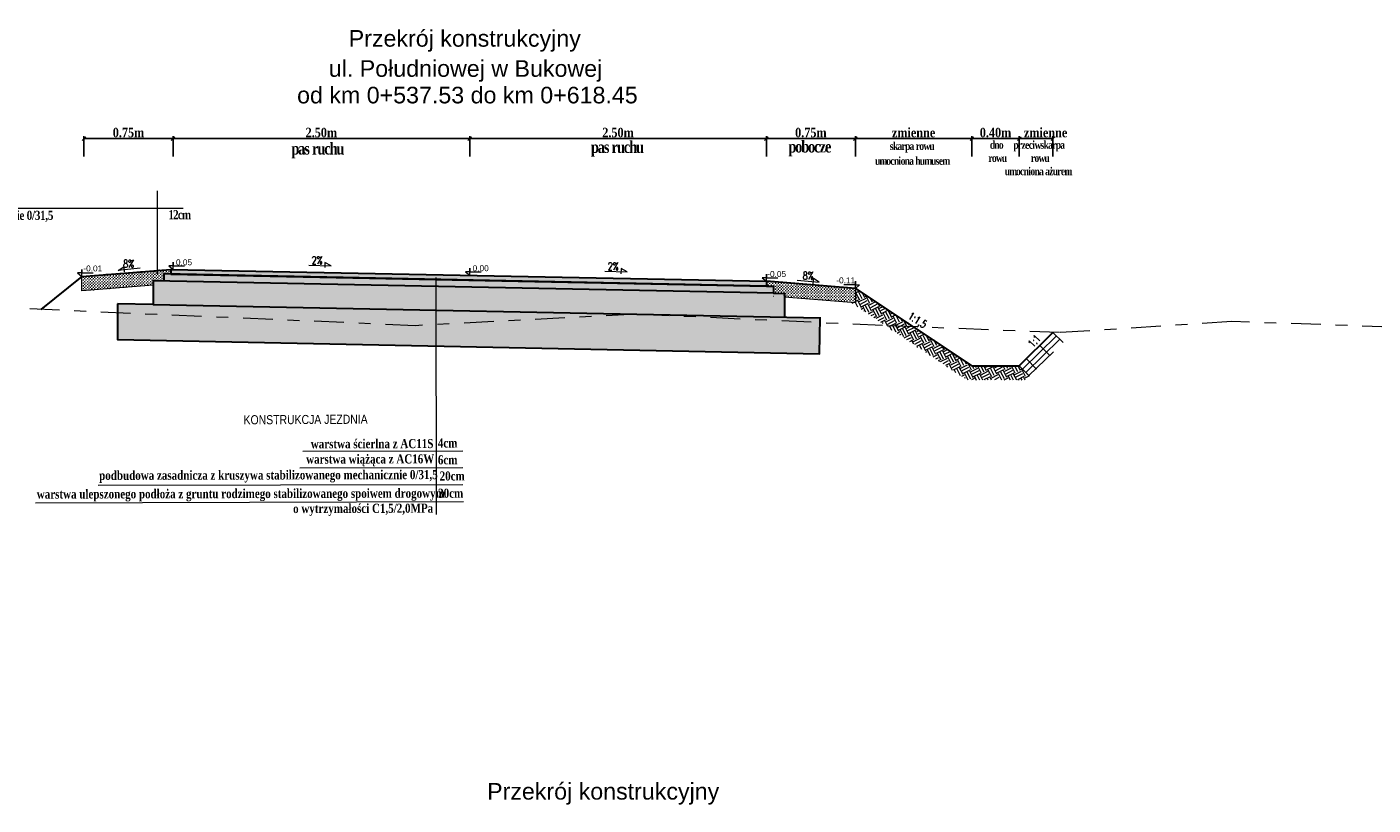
# Model space of a CAD drawing. Header units: metres. Extents: x 7443217.8 to 7443294, y 5637144.8 to 5637207.3.
# Tile 13 of 23: x 7443249.4 to 7443260.8, y 5637187.7 to 5637194.3. Entities that reach past the tile are written whole.
import ezdxf
from ezdxf.enums import TextEntityAlignment as Align

# ---------------------------------------------------------------- set-up
doc = ezdxf.new("R2010")
doc.units = ezdxf.units.M
for name, pattern in [('AUSGEZOGEN', [0]), ('CIĄGŁA', [0]), ('DASHDOT2', [0.5, 0.25, -0.125, 0, -0.125])]:
    doc.linetypes.add(name, pattern=pattern)
doc.layers.get('Defpoints').update_dxf_attribs({"true_color": 0x999999})
for name, color, linetype, lineweight in [('+wymiar', 7, 'Continuous', 9), ('cienko', 7, 'CIĄGŁA', 30), ('F00000', 7, 'AUSGEZOGEN', 13), ('Wymiary', 7, 'Continuous', 15)]:
    doc.layers.add(name, color=color, linetype=linetype, lineweight=lineweight)
for name, color, linetype in [('3_p', 7, 'Continuous'), ('__pp22', 7, 'Continuous'), ('K_wymiar', 7, 'Continuous')]:
    doc.layers.add(name, color=color, linetype=linetype)
doc.styles.add('romans1', font='timesbd.ttf', dxfattribs={"width": 0.85})
doc.styles.add('style1', font='romans.shx', dxfattribs={"width": 0.75, "height": 7})
doc.styles.add('style4', font='arial.ttf', dxfattribs={"height": 21})
doc.dimstyles.new('magda 25', dxfattribs={"dimtxt": 0.08, "dimasz": 0.03, "dimexe": 0.02, "dimexo": 0, "dimgap": 0.01, "dimtad": 1, "dimzin": 0, "dimdsep": 46, "dimtxsty": 'romans1', "dimblk": 'OBLIQUE', "dimcen": 0.09, "dimazin": 0, "dimtfac": 1, "dimtmove": 0, "dimatfit": 2, "dimldrblk": 'OBLIQUE', "dimfxl": 0.15, "dimfxlon": 1, "dimtolj": 1, "dimtzin": 0, "dimarcsym": 0})

# ---------------------------------------------------------------- blocks, each defined once
blk = doc.blocks.new('_Oblique')
at = {"color": 0, "linetype": 'ByBlock', "lineweight": -2}
blk.add_line((-0.5, -0.5), (0.5, 0.5), dxfattribs=at)
blk = doc.blocks.new('*D949')
at = {"layer": '+wymiar', "color": 0, "lineweight": -2, "transparency": 16777216}
for p, q in [((7443249.901108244, 5637193.202434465), (7443249.901108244, 5637193.372434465)), ((7443250.651108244, 5637193.352434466), (7443249.901108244, 5637193.352434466)), ((7443250.651108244, 5637193.202434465), (7443250.651108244, 5637193.372434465))]:
    blk.add_line(p, q, dxfattribs=at)
at = {"layer": 'Defpoints', "color": 0, "lineweight": 13, "transparency": 16777216}
for p in [(7443249.901108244, 5637193.352434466), (7443249.901108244, 5637192.570974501), (7443250.651108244, 5637192.570974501)]:
    blk.add_point(p, dxfattribs=at)
at = {"layer": '+wymiar', "color": 0, "lineweight": -2, "transparency": 16777216, "xscale": 0.03, "yscale": 0.03, "zscale": 0.03, "rotation": 180}
blk.add_blockref('_Oblique', (7443249.901108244, 5637193.352434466), dxfattribs=at)
at = {"layer": '+wymiar', "color": 0, "lineweight": -2, "transparency": 16777216, "xscale": 0.03, "yscale": 0.03, "zscale": 0.03}
blk.add_blockref('_Oblique', (7443250.651108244, 5637193.352434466), dxfattribs=at)
at = {"layer": '+wymiar', "color": 0, "transparency": 16777216, "insert": (7443250.276108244, 5637193.403243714), "char_height": 0.08, "attachment_point": 5, "style": 'romans1'}
blk.add_mtext('\\A1;0.75m', dxfattribs=at)
blk = doc.blocks.new('*D950')
at = {"layer": '+wymiar', "color": 0, "lineweight": -2, "transparency": 16777216}
for p, q in [((7443253.151108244, 5637193.202434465), (7443253.151108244, 5637193.372434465)), ((7443253.151108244, 5637193.352434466), (7443255.651108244, 5637193.352434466)), ((7443255.651108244, 5637193.202434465), (7443255.651108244, 5637193.372434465))]:
    blk.add_line(p, q, dxfattribs=at)
at = {"layer": 'Defpoints', "color": 0, "lineweight": 13, "transparency": 16777216}
for p in [(7443255.651108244, 5637193.352434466), (7443253.151108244, 5637192.570974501), (7443255.651108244, 5637192.570974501)]:
    blk.add_point(p, dxfattribs=at)
at = {"layer": '+wymiar', "color": 0, "lineweight": -2, "transparency": 16777216, "xscale": 0.03, "yscale": 0.03, "zscale": 0.03, "rotation": 180}
blk.add_blockref('_Oblique', (7443253.151108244, 5637193.352434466), dxfattribs=at)
at = {"layer": '+wymiar', "color": 0, "lineweight": -2, "transparency": 16777216, "xscale": 0.03, "yscale": 0.03, "zscale": 0.03}
blk.add_blockref('_Oblique', (7443255.651108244, 5637193.352434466), dxfattribs=at)
at = {"layer": '+wymiar', "color": 0, "transparency": 16777216, "insert": (7443254.401108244, 5637193.403243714), "char_height": 0.08, "attachment_point": 5, "style": 'romans1'}
blk.add_mtext('\\A1;2.50m', dxfattribs=at)
blk = doc.blocks.new('*D951')
at = {"layer": '+wymiar', "color": 0, "lineweight": -2, "transparency": 16777216}
for p, q in [((7443255.651108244, 5637193.202434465), (7443255.651108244, 5637193.372434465)), ((7443255.651108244, 5637193.352434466), (7443256.401108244, 5637193.352434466)), ((7443256.401108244, 5637193.202434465), (7443256.401108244, 5637193.372434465))]:
    blk.add_line(p, q, dxfattribs=at)
at = {"layer": 'Defpoints', "color": 0, "lineweight": 13, "transparency": 16777216}
for p in [(7443256.401108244, 5637193.352434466), (7443255.651108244, 5637192.570974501), (7443256.401108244, 5637192.570974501)]:
    blk.add_point(p, dxfattribs=at)
at = {"layer": '+wymiar', "color": 0, "lineweight": -2, "transparency": 16777216, "xscale": 0.03, "yscale": 0.03, "zscale": 0.03, "rotation": 180}
blk.add_blockref('_Oblique', (7443255.651108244, 5637193.352434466), dxfattribs=at)
at = {"layer": '+wymiar', "color": 0, "lineweight": -2, "transparency": 16777216, "xscale": 0.03, "yscale": 0.03, "zscale": 0.03}
blk.add_blockref('_Oblique', (7443256.401108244, 5637193.352434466), dxfattribs=at)
at = {"layer": '+wymiar', "color": 0, "transparency": 16777216, "insert": (7443256.026108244, 5637193.403243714), "char_height": 0.08, "attachment_point": 5, "style": 'romans1'}
blk.add_mtext('\\A1;0.75m', dxfattribs=at)
blk = doc.blocks.new('*D952')
at = {"layer": '+wymiar', "color": 0, "lineweight": -2, "transparency": 16777216}
for p, q in [((7443250.651108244, 5637193.202434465), (7443250.651108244, 5637193.372434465)), ((7443253.151108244, 5637193.352434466), (7443250.651108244, 5637193.352434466)), ((7443253.151108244, 5637193.202434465), (7443253.151108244, 5637193.372434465))]:
    blk.add_line(p, q, dxfattribs=at)
at = {"layer": 'Defpoints', "color": 0, "lineweight": 13, "transparency": 16777216}
for p in [(7443250.651108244, 5637193.352434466), (7443250.651108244, 5637192.570974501), (7443253.151108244, 5637192.570974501)]:
    blk.add_point(p, dxfattribs=at)
at = {"layer": '+wymiar', "color": 0, "lineweight": -2, "transparency": 16777216, "xscale": 0.03, "yscale": 0.03, "zscale": 0.03, "rotation": 180}
blk.add_blockref('_Oblique', (7443250.651108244, 5637193.352434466), dxfattribs=at)
at = {"layer": '+wymiar', "color": 0, "lineweight": -2, "transparency": 16777216, "xscale": 0.03, "yscale": 0.03, "zscale": 0.03}
blk.add_blockref('_Oblique', (7443253.151108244, 5637193.352434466), dxfattribs=at)
at = {"layer": '+wymiar', "color": 0, "transparency": 16777216, "insert": (7443251.901108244, 5637193.403243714), "char_height": 0.08, "attachment_point": 5, "style": 'romans1'}
blk.add_mtext('\\A1;2.50m', dxfattribs=at)
blk = doc.blocks.new('*D961')
at = {"layer": '+wymiar', "color": 0, "lineweight": -2, "transparency": 16777216}
for p, q in [((7443257.382426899, 5637193.202434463), (7443257.382426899, 5637193.372434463)), ((7443257.382426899, 5637193.352434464), (7443257.782426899, 5637193.352434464)), ((7443257.782426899, 5637193.202434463), (7443257.782426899, 5637193.372434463))]:
    blk.add_line(p, q, dxfattribs=at)
at = {"layer": 'Defpoints', "color": 0, "lineweight": 13, "transparency": 16777216}
for p in [(7443257.782426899, 5637193.352434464), (7443257.382426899, 5637191.436213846), (7443257.782426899, 5637191.436213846)]:
    blk.add_point(p, dxfattribs=at)
at = {"layer": '+wymiar', "color": 0, "lineweight": -2, "transparency": 16777216, "xscale": 0.03, "yscale": 0.03, "zscale": 0.03, "rotation": 180}
blk.add_blockref('_Oblique', (7443257.382426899, 5637193.352434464), dxfattribs=at)
at = {"layer": '+wymiar', "color": 0, "lineweight": -2, "transparency": 16777216, "xscale": 0.03, "yscale": 0.03, "zscale": 0.03}
blk.add_blockref('_Oblique', (7443257.782426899, 5637193.352434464), dxfattribs=at)
at = {"layer": '+wymiar', "color": 0, "transparency": 16777216, "insert": (7443257.582426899, 5637193.403243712), "char_height": 0.08, "attachment_point": 5, "style": 'romans1'}
blk.add_mtext('\\A1;0.40m', dxfattribs=at)
blk = doc.blocks.new('*D953')
at = {"layer": '+wymiar', "color": 0, "lineweight": -2, "transparency": 16777216}
for p, q in [((7443257.782426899, 5637193.202434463), (7443257.782426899, 5637193.372434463)), ((7443257.782426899, 5637193.352434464), (7443258.065990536, 5637193.352434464)), ((7443258.065990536, 5637193.202434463), (7443258.065990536, 5637193.372434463))]:
    blk.add_line(p, q, dxfattribs=at)
at = {"layer": 'Defpoints', "color": 0, "lineweight": 13, "transparency": 16777216}
for p in [(7443258.065990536, 5637193.352434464), (7443258.065990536, 5637191.719520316), (7443257.782426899, 5637191.445843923)]:
    blk.add_point(p, dxfattribs=at)
at = {"layer": '+wymiar', "color": 0, "lineweight": -2, "transparency": 16777216, "xscale": 0.03, "yscale": 0.03, "zscale": 0.03, "rotation": 180}
blk.add_blockref('_Oblique', (7443257.782426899, 5637193.352434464), dxfattribs=at)
at = {"layer": '+wymiar', "color": 0, "lineweight": -2, "transparency": 16777216, "xscale": 0.03, "yscale": 0.03, "zscale": 0.03}
blk.add_blockref('_Oblique', (7443258.065990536, 5637193.352434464), dxfattribs=at)
at = {"layer": '+wymiar', "color": 0, "transparency": 16777216, "insert": (7443258.004384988, 5637193.403359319), "char_height": 0.08, "attachment_point": 5, "style": 'romans1'}
blk.add_mtext('\\A1;zmienne', dxfattribs=at)
blk = doc.blocks.new('*D954')
at = {"layer": '+wymiar', "color": 0, "lineweight": -2, "transparency": 16777216}
for p, q in [((7443256.401011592, 5637193.202434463), (7443256.401011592, 5637193.372434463)), ((7443257.382426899, 5637193.352434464), (7443256.401011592, 5637193.352434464)), ((7443257.382426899, 5637193.202434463), (7443257.382426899, 5637193.372434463))]:
    blk.add_line(p, q, dxfattribs=at)
at = {"layer": 'Defpoints', "color": 0, "lineweight": 13, "transparency": 16777216}
for p in [(7443256.401011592, 5637193.352434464), (7443256.401011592, 5637192.090490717), (7443257.382426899, 5637191.445843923)]:
    blk.add_point(p, dxfattribs=at)
at = {"layer": '+wymiar', "color": 0, "lineweight": -2, "transparency": 16777216, "xscale": 0.03, "yscale": 0.03, "zscale": 0.03, "rotation": 180}
blk.add_blockref('_Oblique', (7443256.401011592, 5637193.352434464), dxfattribs=at)
at = {"layer": '+wymiar', "color": 0, "lineweight": -2, "transparency": 16777216, "xscale": 0.03, "yscale": 0.03, "zscale": 0.03}
blk.add_blockref('_Oblique', (7443257.382426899, 5637193.352434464), dxfattribs=at)
at = {"layer": '+wymiar', "color": 0, "transparency": 16777216, "insert": (7443256.891719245, 5637193.403359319), "char_height": 0.08, "attachment_point": 5, "style": 'romans1'}
blk.add_mtext('\\A1;zmienne', dxfattribs=at)

msp = doc.modelspace()

# ---------------------------------------------------------------- hatches: boundary and pattern name
at = {"layer": '__pp22'}
h = msp.add_hatch(color=8, dxfattribs=at)
h.dxf.hatch_style = 1
h.paths.add_polyline_path([(7443255.711512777, 5637192.049200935), (7443255.711530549, 5637192.109241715), (7443250.572999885, 5637192.212023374), (7443250.573017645, 5637192.152024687)])
at = {"layer": '__pp22', "true_color": 0xc7c8ca}
h = msp.add_hatch(color=9, dxfattribs=at)
h.dxf.hatch_style = 1
h.paths.add_polyline_path([(7443255.651633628, 5637192.121161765), (7443255.651530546, 5637192.15044968), (7443250.633000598, 5637192.250820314), (7443250.632201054, 5637192.210839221), (7443255.650930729, 5637192.110453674), (7443255.650930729, 5637192.120458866)])
at = {"layer": 'cienko', "lineweight": 9}
h = msp.add_hatch(dxfattribs=at)
h.set_pattern_fill('EARTH', color=9, scale=0.01, angle=26.99999999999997)
h.set_pattern_definition([(26.99999999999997, (0, 0), (0.02775051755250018, 0.08540731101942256), [0.0635, -0.0635]), (26.99999999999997, (-0.01081064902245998, 0.02121709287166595), (0.02775051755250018, 0.08540731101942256), [0.0635, -0.0635]), (26.99999999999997, (-0.02162129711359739, 0.04243418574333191), (0.02775051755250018, 0.08540731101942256), [0.0635, -0.0635]), (116.9999999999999, (-0.01815248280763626, 0.0531100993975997), (-0.08540731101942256, 0.02775051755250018), [0.0635, -0.0635]), (116.9999999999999, (0.003064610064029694, 0.06392074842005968), (-0.08540731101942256, 0.02775051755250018), [0.0635, -0.0635]), (116.9999999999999, (0.02428170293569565, 0.07473139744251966), (-0.08540731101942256, 0.02775051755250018), [0.0635, -0.0635])])
h.paths.add_polyline_path([(7443256.401011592, 5637192.090490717), (7443256.401011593, 5637191.970107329), (7443256.360377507, 5637191.973358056), (7443256.657040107, 5637191.77558299), (7443256.887104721, 5637191.766428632)])
h.paths.add_polyline_path([(7443256.887104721, 5637191.766428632), (7443256.657040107, 5637191.77558299), (7443257.346093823, 5637191.316213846), (7443257.83210064, 5637191.316213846), (7443257.86724121, 5637191.351322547), (7443257.782426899, 5637191.436213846), (7443257.382426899, 5637191.436213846)])
at = {"layer": 'F00000'}
h = msp.add_hatch(dxfattribs=at)
h.set_pattern_fill('CROSS', color=8, scale=0.0019, angle=90)
h.set_pattern_definition([(90, (9502.228005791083, -8182.906653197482), (-0.012065, 0.012065), [0.0060325, -0.0180975]), (180, (9502.231022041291, -8182.903636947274), (-0.012065, -0.012065), [0.0060325, -0.0180975])])
h.paths.add_polyline_path([(7443250.483035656, 5637192.153825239), (7443250.576909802, 5637192.151946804), (7443250.572999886, 5637192.212023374), (7443250.632859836, 5637192.210826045), (7443250.633000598, 5637192.250820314), (7443249.883519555, 5637192.19086183), (7443249.883519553, 5637192.070478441), (7443250.48303303, 5637192.118439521)])
h = msp.add_hatch(dxfattribs=at)
h.set_pattern_fill('CROSS', color=8, scale=0.0019, angle=90)
h.set_pattern_definition([(90, (9510.30580638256, -8182.961470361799), (-0.012065, 0.012065), [0.0060325, -0.0180975]), (180, (9510.308822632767, -8182.958454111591), (-0.012065, -0.012065), [0.0060325, -0.0180975])])
h.paths.add_polyline_path([(7443255.804044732, 5637191.846191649), (7443255.804044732, 5637192.04741155), (7443250.483035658, 5637192.15382524), (7443250.483020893, 5637191.954951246), (7443250.651072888, 5637191.950422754), (7443255.650143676, 5637191.850390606)])
h = msp.add_hatch(dxfattribs=at)
h.set_pattern_fill('CROSS', color=8, scale=0.0019, angle=90)
h.set_pattern_definition([(90, (9510.305709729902, -8183.007024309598), (-0.012065, 0.012065), [0.0060325, -0.0180975]), (180, (9510.30872598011, -8183.00400805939), (-0.012065, -0.012065), [0.0060325, -0.0180975])])
h.paths.add_polyline_path([(7443255.651530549, 5637192.150449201), (7443255.651671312, 5637192.110454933), (7443255.711530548, 5637192.109241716), (7443255.711512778, 5637192.049200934), (7443255.804044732, 5637192.04741155), (7443255.804044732, 5637192.01786468), (7443256.401011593, 5637191.970107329), (7443256.401011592, 5637192.090490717)])
h = msp.add_hatch(dxfattribs=at)
h.set_pattern_fill('ANSI33', color=8, scale=0.0081, angle=90)
h.set_pattern_definition([(135, (9510.30580638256, -8182.961470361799), (-0.03637003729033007, -0.03637003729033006), []), (135, (9510.30580638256, -8182.925100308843), (-0.03637003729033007, -0.03637003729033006), [0.0257175, -0.01285875])])
h.paths.add_polyline_path([(7443250.651072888, 5637191.950422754), (7443250.183082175, 5637191.961014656), (7443250.183082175, 5637191.659774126), (7443250.290824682, 5637191.65759502), (7443250.401072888, 5637191.655365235), (7443256.097921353, 5637191.540145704), (7443256.103983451, 5637191.841320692), (7443255.650143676, 5637191.850390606)])
at = {"layer": 'K_wymiar', "lineweight": 13}
h = msp.add_hatch(dxfattribs=at)
h.set_pattern_fill('GRATE', color=256, scale=0.05, angle=45)
h.set_pattern_definition([(45, (0, 0), (-0.0280633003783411, 0.02806330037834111), []), (135, (0, 0), (-0.1122532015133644, -0.1122532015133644), [])])
h.paths.add_polyline_path([(7443258.150804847, 5637191.634629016), (7443258.065990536, 5637191.719520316), (7443257.782426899, 5637191.436213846), (7443257.86724121, 5637191.351322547)])

# ---------------------------------------------------------------- linework, layer by layer
at = {"layer": '+wymiar', "flags": 128}
for points in [[(7443250.374542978, 5637192.260798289), (7443250.187696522, 5637192.242191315), (7443250.23660907, 5637192.272719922), (7443250.240521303, 5637192.230546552)], [(7443251.795028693, 5637192.286443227), (7443251.982717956, 5637192.280915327), (7443251.931794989, 5637192.307957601), (7443251.930834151, 5637192.26561406)], [(7443250.633000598, 5637192.250820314), (7443255.651530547, 5637192.150449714)], [(7443254.29021658, 5637192.235122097), (7443254.477905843, 5637192.229594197), (7443254.426982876, 5637192.256636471), (7443254.426022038, 5637192.21429293)], [(7443255.90998817, 5637192.160427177), (7443256.096834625, 5637192.141820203), (7443256.047922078, 5637192.172348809), (7443256.044009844, 5637192.13017544)]]:
    msp.add_lwpolyline(points, dxfattribs=at)
at = {"layer": '3_p', "color": 92, "linetype": 'DASHDOT2', "lineweight": 9}
msp.add_lwpolyline([(7443263.920795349, 5637191.664651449), (7443259.573622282, 5637191.809936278), (7443258.12140332, 5637191.71731542), (7443256.629344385, 5637191.776685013), (7443254.551600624, 5637191.872702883), (7443252.690473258, 5637191.775917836), (7443248.561771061, 5637191.95496517), (7443243.5944862, 5637192.446235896)], dxfattribs=at)
at = {"layer": 'cienko', "lineweight": 5}
for points in [[(7443250.651261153, 5637192.250455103), (7443250.651261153, 5637192.310455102), (7443250.651261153, 5637192.280455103), (7443250.615261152, 5637192.280455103), (7443250.651261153, 5637192.250455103), (7443250.651261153, 5637192.280455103), (7443250.747261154, 5637192.280455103)], [(7443249.883519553, 5637192.190861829), (7443249.883519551, 5637192.250861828), (7443249.883519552, 5637192.220861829), (7443249.847519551, 5637192.220861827), (7443249.883519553, 5637192.190861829), (7443249.883519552, 5637192.220861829), (7443249.979519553, 5637192.220861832)], [(7443249.883519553, 5637192.19086183), (7443249.883519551, 5637192.250861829), (7443249.883519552, 5637192.22086183), (7443249.847519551, 5637192.220861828), (7443249.883519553, 5637192.19086183), (7443249.883519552, 5637192.22086183), (7443249.979519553, 5637192.220861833)], [(7443253.151108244, 5637192.200458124), (7443253.151108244, 5637192.260458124), (7443253.151108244, 5637192.230458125), (7443253.115108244, 5637192.230458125), (7443253.151108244, 5637192.200458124), (7443253.151108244, 5637192.230458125), (7443253.247108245, 5637192.230458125)], [(7443255.651530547, 5637192.150449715), (7443255.651530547, 5637192.210449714), (7443255.651530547, 5637192.180449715), (7443255.615530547, 5637192.180449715), (7443255.651530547, 5637192.150449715), (7443255.651530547, 5637192.180449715), (7443255.747530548, 5637192.180449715)], [(7443256.401011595, 5637192.090490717), (7443256.401011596, 5637192.150490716), (7443256.401011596, 5637192.120490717), (7443256.437011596, 5637192.120490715), (7443256.401011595, 5637192.090490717), (7443256.401011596, 5637192.120490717), (7443256.305011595, 5637192.12049072)], [(7443256.401011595, 5637192.090490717), (7443256.401011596, 5637192.150490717), (7443256.401011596, 5637192.120490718), (7443256.437011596, 5637192.120490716), (7443256.401011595, 5637192.090490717), (7443256.401011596, 5637192.120490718), (7443256.305011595, 5637192.12049072)]]:
    msp.add_lwpolyline(points, dxfattribs=at)
at = {"layer": 'cienko', "flags": 128}
for points in [[(7443249.883519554, 5637192.190861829), (7443249.883519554, 5637192.190861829), (7443249.537453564, 5637191.912653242)], [(7443249.883519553, 5637192.19086183), (7443250.633000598, 5637192.250820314)], [(7443255.714044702, 5637192.049151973), (7443250.483035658, 5637192.15382524), (7443250.483020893, 5637191.954951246), (7443256.103983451, 5637191.841320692)], [(7443255.651670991, 5637192.110438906), (7443250.572999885, 5637192.212023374), (7443250.573017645, 5637192.152024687)], [(7443250.633000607, 5637192.250820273), (7443250.632201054, 5637192.210839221)], [(7443250.632201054, 5637192.210839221), (7443255.65093073, 5637192.110453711)], [(7443250.633000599, 5637192.250820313), (7443255.651530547, 5637192.150449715)], [(7443250.633000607, 5637192.250820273), (7443255.651530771, 5637192.150460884)], [(7443255.651530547, 5637192.150449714), (7443255.651671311, 5637192.110454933), (7443255.711530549, 5637192.109241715), (7443255.711512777, 5637192.049200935), (7443255.804044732, 5637192.04741155), (7443255.804044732, 5637191.846191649)], [(7443256.401011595, 5637192.090490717), (7443255.651530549, 5637192.150449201)], [(7443256.401011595, 5637192.090490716), (7443257.382426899, 5637191.436213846)], [(7443250.483020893, 5637191.954951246), (7443250.183082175, 5637191.961014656)], [(7443250.183082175, 5637191.961014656), (7443250.183082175, 5637191.659774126), (7443256.097921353, 5637191.540145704), (7443256.103983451, 5637191.841320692)], [(7443257.382426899, 5637191.436213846), (7443257.782426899, 5637191.436213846), (7443258.065990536, 5637191.719520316)]]:
    msp.add_lwpolyline(points, dxfattribs=at)
at = {"layer": 'F00000', "flags": 128}
for points in [[(7443250.633000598, 5637192.250820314), (7443249.883519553, 5637192.19086183)], [(7443250.48303303, 5637192.118439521), (7443249.883519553, 5637192.070478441), (7443249.883519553, 5637192.190861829)], [(7443255.651530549, 5637192.150449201), (7443256.401011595, 5637192.090490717)], [(7443255.707363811, 5637192.025599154), (7443255.711505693, 5637192.025267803)], [(7443255.804044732, 5637192.01786468), (7443256.401011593, 5637191.970107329)]]:
    msp.add_lwpolyline(points, dxfattribs=at)
at = {"layer": 'K_wymiar', "lineweight": 13, "flags": 128}
for points in [[(7443256.401011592, 5637192.090490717), (7443256.401011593, 5637191.970107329)], [(7443256.104044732, 5637191.847384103), (7443256.097921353, 5637191.541370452)], [(7443258.065990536, 5637191.719520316), (7443258.150804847, 5637191.634629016)], [(7443257.782426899, 5637191.436213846), (7443257.86724121, 5637191.351322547)]]:
    msp.add_lwpolyline(points, dxfattribs=at)
at = {"layer": 'Wymiary', "ltscale": 0.2}
for p, q in [((7443250.518708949, 5637192.912671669), (7443250.518708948, 5637192.212114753)), ((7443248.766742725, 5637192.76668148), (7443250.737033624, 5637192.76668148)), ((7443252.864656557, 5637192.180939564), (7443252.86966662, 5637190.184699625)), ((7443251.746522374, 5637190.717890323), (7443253.09206544, 5637190.721267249)), ((7443251.719797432, 5637190.576510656), (7443253.092420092, 5637190.579955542)), ((7443250.020093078, 5637190.431889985), (7443253.092774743, 5637190.438643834)), ((7443249.491150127, 5637190.284185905), (7443253.10016861, 5637190.293243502))]:
    msp.add_line(p, q, dxfattribs=at)

# ---------------------------------------------------------------- texts
at = {"lineweight": 5, "style": 'style4'}
for s, p in [('Przekrój konstrukcyjny', (7443253.109673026, 5637194.127822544)), ('ul. Południowej w Bukowej', (7443253.115964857, 5637193.87389928)), ('od km 0+537.53 do km 0+618.45', (7443253.131722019, 5637193.649897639)), ('Przekrój konstrukcyjny', (7443254.275978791, 5637187.78134426))]:
    msp.add_text(s, height=0.14, dxfattribs=at).set_placement(p, align=Align.CENTER)
at = {"color": 7, "style": 'style4'}
for s, rotation, p in [('-0.01', 1.778695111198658e-06, (7443249.895522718, 5637192.233364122)), ('-0.11', 359.9999982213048, (7443256.240406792, 5637192.132993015))]:
    msp.add_text(s, height=0.05, rotation=rotation, dxfattribs=at).set_placement(p)
at = {"lineweight": 15, "style": 'style1', "width": 0.75}
for s, p in [('8%%%', (7443250.323260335, 5637192.29817719)), ('2%%%', (7443251.911436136, 5637192.327308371)), ('2%%%', (7443254.406624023, 5637192.27598724)), ('8%%%', (7443256.049485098, 5637192.197806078))]:
    msp.add_text(s, height=0.065, dxfattribs=at).set_placement(p, align=Align.MIDDLE_RIGHT)
at = {"color": 7, "style": 'style4'}
for s, p in [('0.05', (7443250.675952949, 5637192.285468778)), ('0.00', (7443253.17580004, 5637192.235471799)), ('-0.05', (7443255.658453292, 5637192.186733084))]:
    msp.add_text(s, height=0.05, dxfattribs=at).set_placement(p)
at = {"lineweight": 15, "style": 'style1', "width": 0.75}
for s, height, rotation, p in [('1:1,5', 0.065, 327.0514859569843, (7443256.994468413, 5637191.777641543)), ('1:1', 0.06499999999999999, 45.89845616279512, (7443257.945316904, 5637191.684285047))]:
    msp.add_text(s, height=height, rotation=rotation, dxfattribs=at).set_placement(p, align=Align.MIDDLE_RIGHT)
at = {"layer": 'Wymiary', "style": 'romans1', "width": 0.8}
for s, rotation, p in [('warstwa ścierlna z AC11S', 0.1437955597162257, (7443251.812275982, 5637190.741581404)), ('4cm', 0.28759555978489, (7443252.882988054, 5637190.74853494)), ('warstwa wiążąca z AC16W', 0.1437955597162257, (7443251.773100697, 5637190.6126913)), ('6cm', 0.28759555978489, (7443252.883120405, 5637190.607221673)), ('podbudowa zasadnicza z kruszywa stabilizowanego mechanicznie 0/31,5', 0.1437955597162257, (7443250.028790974, 5637190.47561937)), ('                            20cm', 0.28759555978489, (7443252.248850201, 5637190.467276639)), ('warstwa ulepszonego podłoża z gruntu rodzimego stabilizowanego spoiwem drogowym', 0.1437955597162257, (7443249.503336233, 5637190.318114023)), (' 30cm', 0.28759555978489, (7443252.862324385, 5637190.325103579)), ('o wytrzymałości C1,5/2,0MPa', 0.1437955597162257, (7443251.66326534, 5637190.196589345))]:
    msp.add_text(s, height=0.07678125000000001, rotation=rotation, dxfattribs=at).set_placement(p)
at = {"layer": 'Wymiary', "ltscale": 0.2, "attachment_point": 5, "style": 'romans1'}
for s, insert, char_height in [('\\A1;{\\W0.8;\\T0.85;pas ruchu}', (7443251.867373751, 5637193.252601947), 0.1), ('\\A1;{\\W0.8;\\T0.85;pas ruchu}', (7443254.390977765, 5637193.26596757), 0.1), ('\\A1;{\\W0.8;\\T0.85;pobocze}', (7443256.013831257, 5637193.269565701), 0.1), ('\\A1;{\\W0.8;\\T0.85;skarpa rowu}', (7443256.876378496, 5637193.279643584), 0.0666), ('\\A1;{\\W0.8;\\T0.85;dno\\P rowu}', (7443257.589062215, 5637193.244412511), 0.0666), ('\\A1;{\\W0.8;\\T0.85;przeciwskarpa\\P rowu}', (7443257.947306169, 5637193.244313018), 0.0666), ('\\A1;{\\W0.8;\\T0.85;umocniona humusem}', (7443256.878819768, 5637193.165075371), 0.0666), ('\\A1;{\\W0.8;\\T0.85;umocniona ażurem}', (7443257.939880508, 5637193.07732171), 0.0666), ('\\A1;{\\W0.8;\\T0.95;kruszywo stabilizowanego mechanicznie 0/31,5}', (7443248.762264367, 5637192.693384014), 0.07678125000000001), ('\\A1;{\\W0.8;\\T0.85;12cm}', (7443250.70233653, 5637192.711125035), 0.07678125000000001)]:
    msp.add_mtext(s, dxfattribs=dict(at, insert=insert, char_height=char_height))
at = {"layer": 'Wymiary', "ltscale": 0.2, "insert": (7443251.76860904, 5637190.984765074), "char_height": 0.07678125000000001, "attachment_point": 5, "rotation": 0.2875955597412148, "style": 'romans1'}
msp.add_mtext('\\A1;{\\fArial Narrow|b0|i0|c238|p34;\\W1;K\\fArial Narrow|b0|i0|c0|p34;ON\\fArial Narrow|b0|i0|c238|p34;STRUK\\fArial Narrow|b0|i0|c0|p34;C\\fArial Narrow|b0|i0|c238|p34;J\\fArial Narrow|b0|i0|c0|p34;A\\fArial Narrow|b0|i0|c238|p34; JEZDNIA}', dxfattribs=at)

# ---------------------------------------------------------------- dimensions: what is measured, and where the dimension line sits
at = {"layer": '+wymiar'}
for p1, p2, distance, picture, middle in [((7443250.651108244, 5637192.570974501), (7443249.901108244, 5637192.570974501), -0.7814599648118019, '*D949', (7443250.276108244, 5637193.403243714)), ((7443253.151108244, 5637192.570974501), (7443250.651108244, 5637192.570974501), -0.7814599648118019, '*D952', (7443251.901108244, 5637193.403243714)), ((7443253.151108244, 5637192.570974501), (7443255.651108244, 5637192.570974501), 0.7814599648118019, '*D950', (7443254.401108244, 5637193.403243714)), ((7443255.651108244, 5637192.570974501), (7443256.401108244, 5637192.570974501), 0.7814599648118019, '*D951', (7443256.026108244, 5637193.403243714))]:
    dim = msp.add_aligned_dim(p1=p1, p2=p2, distance=distance, dimstyle='magda 25', override={"dimpost": 'm'}, dxfattribs=at)
    dim.commit()
    dim.dimension.update_dxf_attribs({"geometry": picture, "text_midpoint": middle})
dim = msp.add_linear_dim(base=(7443256.401011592, 5637193.352434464), p1=(7443257.382426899, 5637191.445843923), p2=(7443256.401011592, 5637192.090490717), angle=180, text='zmienne', dimstyle='magda 25', override={"dimpost": 'm'}, dxfattribs=at)
dim.commit()
dim.dimension.update_dxf_attribs({"geometry": '*D954', "text_midpoint": (7443256.891719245, 5637193.352434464), "dimtype": 160})
dim = msp.add_linear_dim(base=(7443257.782426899, 5637193.352434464), p1=(7443257.382426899, 5637191.436213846), p2=(7443257.782426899, 5637191.436213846), dimstyle='magda 25', override={"dimpost": 'm'}, dxfattribs=at)
dim.commit()
dim.dimension.update_dxf_attribs({"geometry": '*D961', "text_midpoint": (7443257.582426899, 5637193.403243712)})
dim = msp.add_linear_dim(base=(7443258.065990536, 5637193.352434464), p1=(7443257.782426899, 5637191.445843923), p2=(7443258.065990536, 5637191.719520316), text='zmienne', dimstyle='magda 25', override={"dimpost": 'm'}, dxfattribs=at)
dim.commit()
dim.dimension.update_dxf_attribs({"geometry": '*D953', "text_midpoint": (7443258.004384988, 5637193.352434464), "dimtype": 160})

doc.saveas('drawing.dxf')
